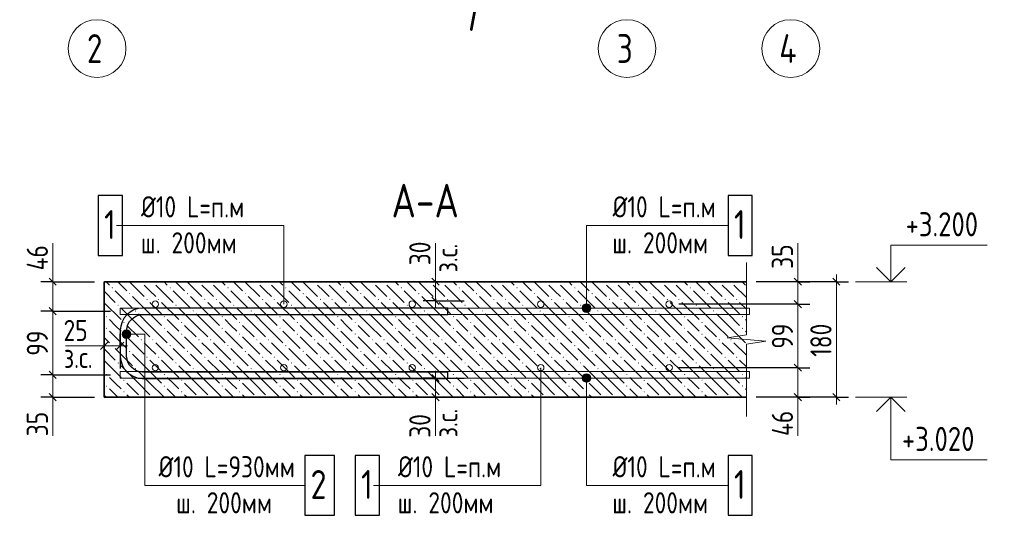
# Model space of a CAD drawing. Header units: millimetres. Extents: x 0 to 32559, y 0 to 42000.
# Tile 3 of 13: x 8321 to 18540, y 10782 to 15930. Entities that reach past the tile are written whole.
import ezdxf

# ---------------------------------------------------------------- set-up
doc = ezdxf.new("R2010")
doc.units = ezdxf.units.MM
doc.linetypes.add('______5', pattern=[1100, 800, -100, 100, -100])
for name, color, linetype, lineweight in [('Standard', 7, 'Continuous', 25), ('Обрамление П-обр. равн.', 7, 'Continuous', 25), ('Оси', 40, '______5', 18), ('Позиционная метка линия выноска', 7, 'Continuous', 13), ('Позиционная метка номер позиции', 7, 'Continuous', 13), ('Примечания', 7, 'Continuous', 25), ('Размерная выноска', 7, 'Continuous', 13), ('Сечения символ', 7, 'Continuous', 25), ('Фоновоя арматура Х1', 7, 'Continuous', 25)]:
    doc.layers.add(name, color=color, linetype=linetype, lineweight=lineweight)
doc.layers.add('ЖБ Перекрытие верхний уровень', color=7, linetype='Continuous', lineweight=25, true_color=0xe0e0ff)
doc.styles.add('GOST 2.304-81', font='txt')
doc.styles.add('ISOCPEUR', font='txt')

msp = doc.modelspace()

# ---------------------------------------------------------------- hatches: boundary and pattern name
at = {"layer": 'ЖБ Перекрытие верхний уровень', "linetype": 'Continuous', "lineweight": 18, "transparency": 33554687}
for points in [[(9576, 13204), (9581, 13208), (9585, 13208), (9589, 13204), (9583, 13198)], [(9696, 13204), (9701, 13208), (9705, 13208), (9709, 13204), (9703, 13198)], [(10176, 13204), (10181, 13208), (10185, 13208), (10189, 13204), (10183, 13198)], [(10296, 13204), (10301, 13208), (10305, 13208), (10309, 13204), (10303, 13198)], [(10776, 13204), (10781, 13208), (10785, 13208), (10789, 13204), (10783, 13198)], [(10896, 13204), (10901, 13208), (10905, 13208), (10909, 13204), (10903, 13198)], [(11376, 13204), (11381, 13208), (11385, 13208), (11389, 13204), (11383, 13198)], [(11496, 13204), (11501, 13208), (11505, 13208), (11509, 13204), (11503, 13198)], [(11976, 13204), (11981, 13208), (11985, 13208), (11989, 13204), (11983, 13198)], [(12096, 13204), (12101, 13208), (12105, 13208), (12109, 13204), (12103, 13198)], [(12576, 13204), (12581, 13208), (12585, 13208), (12589, 13204), (12583, 13198)], [(12696, 13204), (12701, 13208), (12705, 13208), (12709, 13204), (12703, 13198)], [(13176, 13204), (13181, 13208), (13185, 13208), (13189, 13204), (13183, 13198)], [(13296, 13204), (13301, 13208), (13305, 13208), (13309, 13204), (13303, 13198)], [(13776, 13204), (13781, 13208), (13785, 13208), (13789, 13204), (13783, 13198)], [(13896, 13204), (13901, 13208), (13905, 13208), (13909, 13204), (13903, 13198)], [(14376, 13204), (14381, 13208), (14385, 13208), (14389, 13204), (14383, 13198)], [(14496, 13204), (14501, 13208), (14505, 13208), (14509, 13204), (14503, 13198)], [(14976, 13204), (14981, 13208), (14985, 13208), (14989, 13204), (14983, 13198)], [(15096, 13204), (15101, 13208), (15105, 13208), (15109, 13204), (15103, 13198)], [(15576, 13204), (15581, 13208), (15585, 13208), (15589, 13204), (15583, 13198)], [(15696, 13204), (15701, 13208), (15705, 13208), (15709, 13204), (15703, 13198)], [(9276, 13144), (9283, 13151), (9289, 13144), (9283, 13138)], [(9456, 13084), (9463, 13091), (9469, 13084), (9463, 13078)], [(9876, 13144), (9883, 13151), (9889, 13144), (9883, 13138)], [(10056, 13084), (10063, 13091), (10069, 13084), (10063, 13078)], [(10476, 13144), (10483, 13151), (10489, 13144), (10483, 13138)], [(10656, 13084), (10663, 13091), (10669, 13084), (10663, 13078)], [(11076, 13144), (11083, 13151), (11089, 13144), (11083, 13138)], [(11256, 13084), (11263, 13091), (11269, 13084), (11263, 13078)], [(11676, 13144), (11683, 13151), (11689, 13144), (11683, 13138)], [(11856, 13084), (11863, 13091), (11869, 13084), (11863, 13078)], [(12276, 13144), (12283, 13151), (12289, 13144), (12283, 13138)], [(12456, 13084), (12463, 13091), (12469, 13084), (12463, 13078)], [(12876, 13144), (12883, 13151), (12889, 13144), (12883, 13138)], [(13056, 13084), (13063, 13091), (13069, 13084), (13063, 13078)], [(13476, 13144), (13483, 13151), (13489, 13144), (13483, 13138)], [(13656, 13084), (13663, 13091), (13669, 13084), (13663, 13078)], [(14076, 13144), (14083, 13151), (14089, 13144), (14083, 13138)], [(14256, 13084), (14263, 13091), (14269, 13084), (14263, 13078)], [(14676, 13144), (14683, 13151), (14689, 13144), (14683, 13138)], [(14856, 13084), (14863, 13091), (14869, 13084), (14863, 13078)], [(15276, 13144), (15283, 13151), (15289, 13144), (15283, 13138)], [(15456, 13084), (15463, 13091), (15469, 13084), (15463, 13078)], [(9636, 13024), (9643, 13031), (9649, 13024), (9643, 13018)], [(9756, 13024), (9763, 13031), (9769, 13024), (9763, 13018)], [(10236, 13024), (10243, 13031), (10249, 13024), (10243, 13018)], [(10356, 13024), (10363, 13031), (10369, 13024), (10363, 13018)], [(10836, 13024), (10843, 13031), (10849, 13024), (10843, 13018)], [(10956, 13024), (10963, 13031), (10969, 13024), (10963, 13018)], [(11436, 13024), (11443, 13031), (11449, 13024), (11443, 13018)], [(11556, 13024), (11563, 13031), (11569, 13024), (11563, 13018)], [(12036, 13024), (12043, 13031), (12049, 13024), (12043, 13018)], [(12156, 13024), (12163, 13031), (12169, 13024), (12163, 13018)], [(12636, 13024), (12643, 13031), (12649, 13024), (12643, 13018)], [(12756, 13024), (12763, 13031), (12769, 13024), (12763, 13018)], [(13236, 13024), (13243, 13031), (13249, 13024), (13243, 13018)], [(13356, 13024), (13363, 13031), (13369, 13024), (13363, 13018)], [(13836, 13024), (13843, 13031), (13849, 13024), (13843, 13018)], [(13956, 13024), (13963, 13031), (13969, 13024), (13963, 13018)], [(14436, 13024), (14443, 13031), (14449, 13024), (14443, 13018)], [(14556, 13024), (14563, 13031), (14569, 13024), (14563, 13018)], [(15036, 13024), (15043, 13031), (15049, 13024), (15043, 13018)], [(15156, 13024), (15163, 13031), (15169, 13024), (15163, 13018)], [(15636, 13024), (15643, 13031), (15649, 13024), (15643, 13018)], [(15756, 13024), (15763, 13031), (15769, 13024), (15763, 13018)], [(9336, 12964), (9343, 12971), (9349, 12964), (9343, 12958)], [(9516, 12904), (9523, 12911), (9529, 12904), (9523, 12898)], [(9936, 12964), (9943, 12971), (9949, 12964), (9943, 12958)], [(10116, 12904), (10123, 12911), (10129, 12904), (10123, 12898)], [(10536, 12964), (10543, 12971), (10549, 12964), (10543, 12958)], [(10716, 12904), (10723, 12911), (10729, 12904), (10723, 12898)], [(11136, 12964), (11143, 12971), (11149, 12964), (11143, 12958)], [(11316, 12904), (11323, 12911), (11329, 12904), (11323, 12898)], [(11736, 12964), (11743, 12971), (11749, 12964), (11743, 12958)], [(11916, 12904), (11923, 12911), (11929, 12904), (11923, 12898)], [(12336, 12964), (12343, 12971), (12349, 12964), (12343, 12958)], [(12516, 12904), (12523, 12911), (12529, 12904), (12523, 12898)], [(12936, 12964), (12943, 12971), (12949, 12964), (12943, 12958)], [(13116, 12904), (13123, 12911), (13129, 12904), (13123, 12898)], [(13536, 12964), (13543, 12971), (13549, 12964), (13543, 12958)], [(13716, 12904), (13723, 12911), (13729, 12904), (13723, 12898)], [(14136, 12964), (14143, 12971), (14149, 12964), (14143, 12958)], [(14316, 12904), (14323, 12911), (14329, 12904), (14323, 12898)], [(14736, 12964), (14743, 12971), (14749, 12964), (14743, 12958)], [(14916, 12904), (14923, 12911), (14929, 12904), (14923, 12898)], [(15336, 12964), (15343, 12971), (15349, 12964), (15343, 12958)], [(15516, 12904), (15523, 12911), (15529, 12904), (15523, 12898)], [(9216, 12844), (9223, 12851), (9229, 12844), (9223, 12838)], [(9396, 12784), (9403, 12791), (9409, 12784), (9403, 12778)], [(9816, 12844), (9823, 12851), (9829, 12844), (9823, 12838)], [(9996, 12784), (10003, 12791), (10009, 12784), (10003, 12778)], [(10416, 12844), (10423, 12851), (10429, 12844), (10423, 12838)], [(10596, 12784), (10603, 12791), (10609, 12784), (10603, 12778)], [(11016, 12844), (11023, 12851), (11029, 12844), (11023, 12838)], [(11196, 12784), (11203, 12791), (11209, 12784), (11203, 12778)], [(11616, 12844), (11623, 12851), (11629, 12844), (11623, 12838)], [(11796, 12784), (11803, 12791), (11809, 12784), (11803, 12778)], [(12216, 12844), (12223, 12851), (12229, 12844), (12223, 12838)], [(12396, 12784), (12403, 12791), (12409, 12784), (12403, 12778)], [(12816, 12844), (12823, 12851), (12829, 12844), (12823, 12838)], [(12996, 12784), (13003, 12791), (13009, 12784), (13003, 12778)], [(13416, 12844), (13423, 12851), (13429, 12844), (13423, 12838)], [(13596, 12784), (13603, 12791), (13609, 12784), (13603, 12778)], [(14016, 12844), (14023, 12851), (14029, 12844), (14023, 12838)], [(14196, 12784), (14203, 12791), (14209, 12784), (14203, 12778)], [(14616, 12844), (14623, 12851), (14629, 12844), (14623, 12838)], [(14796, 12784), (14803, 12791), (14809, 12784), (14803, 12778)], [(15216, 12844), (15223, 12851), (15229, 12844), (15223, 12838)], [(15396, 12784), (15403, 12791), (15409, 12784), (15403, 12778)], [(15816, 12844), (15823, 12851), (15829, 12844), (15823, 12838)], [(9216, 12724), (9223, 12731), (9229, 12724), (9223, 12718)], [(9816, 12724), (9823, 12731), (9829, 12724), (9823, 12718)], [(10416, 12724), (10423, 12731), (10429, 12724), (10423, 12718)], [(11016, 12724), (11023, 12731), (11029, 12724), (11023, 12718)], [(11616, 12724), (11623, 12731), (11629, 12724), (11623, 12718)], [(12216, 12724), (12223, 12731), (12229, 12724), (12223, 12718)], [(12816, 12724), (12823, 12731), (12829, 12724), (12823, 12718)], [(13416, 12724), (13423, 12731), (13429, 12724), (13423, 12718)], [(14016, 12724), (14023, 12731), (14029, 12724), (14023, 12718)], [(14616, 12724), (14623, 12731), (14629, 12724), (14623, 12718)], [(15216, 12724), (15223, 12731), (15229, 12724), (15223, 12718)], [(15816, 12724), (15823, 12731), (15829, 12724), (15823, 12718)], [(9396, 12664), (9403, 12671), (9409, 12664), (9403, 12658)], [(9576, 12604), (9583, 12611), (9589, 12604), (9583, 12598)], [(9696, 12604), (9703, 12611), (9709, 12604), (9703, 12598)], [(9996, 12664), (10003, 12671), (10009, 12664), (10003, 12658)], [(10176, 12604), (10183, 12611), (10189, 12604), (10183, 12598)], [(10296, 12604), (10303, 12611), (10309, 12604), (10303, 12598)], [(10596, 12664), (10603, 12671), (10609, 12664), (10603, 12658)], [(10776, 12604), (10783, 12611), (10789, 12604), (10783, 12598)], [(10896, 12604), (10903, 12611), (10909, 12604), (10903, 12598)], [(11196, 12664), (11203, 12671), (11209, 12664), (11203, 12658)], [(11376, 12604), (11383, 12611), (11389, 12604), (11383, 12598)], [(11496, 12604), (11503, 12611), (11509, 12604), (11503, 12598)], [(11796, 12664), (11803, 12671), (11809, 12664), (11803, 12658)], [(11976, 12604), (11983, 12611), (11989, 12604), (11983, 12598)], [(12096, 12604), (12103, 12611), (12109, 12604), (12103, 12598)], [(12396, 12664), (12403, 12671), (12409, 12664), (12403, 12658)], [(12576, 12604), (12583, 12611), (12589, 12604), (12583, 12598)], [(12696, 12604), (12703, 12611), (12709, 12604), (12703, 12598)], [(12996, 12664), (13003, 12671), (13009, 12664), (13003, 12658)], [(13176, 12604), (13183, 12611), (13189, 12604), (13183, 12598)], [(13296, 12604), (13303, 12611), (13309, 12604), (13303, 12598)], [(13596, 12664), (13603, 12671), (13609, 12664), (13603, 12658)], [(13776, 12604), (13783, 12611), (13789, 12604), (13783, 12598)], [(13896, 12604), (13903, 12611), (13909, 12604), (13903, 12598)], [(14196, 12664), (14203, 12671), (14209, 12664), (14203, 12658)], [(14376, 12604), (14383, 12611), (14389, 12604), (14383, 12598)], [(14496, 12604), (14503, 12611), (14509, 12604), (14503, 12598)], [(14796, 12664), (14803, 12671), (14809, 12664), (14803, 12658)], [(14976, 12604), (14983, 12611), (14989, 12604), (14983, 12598)], [(15096, 12604), (15103, 12611), (15109, 12604), (15103, 12598)], [(15396, 12664), (15403, 12671), (15409, 12664), (15403, 12658)], [(15576, 12604), (15583, 12611), (15589, 12604), (15583, 12598)], [(15696, 12604), (15703, 12611), (15709, 12604), (15703, 12598)], [(9276, 12544), (9283, 12551), (9289, 12544), (9283, 12538)], [(9456, 12484), (9463, 12491), (9469, 12484), (9463, 12478)], [(9876, 12544), (9883, 12551), (9889, 12544), (9883, 12538)], [(10056, 12484), (10063, 12491), (10069, 12484), (10063, 12478)], [(10476, 12544), (10483, 12551), (10489, 12544), (10483, 12538)], [(10656, 12484), (10663, 12491), (10669, 12484), (10663, 12478)], [(11076, 12544), (11083, 12551), (11089, 12544), (11083, 12538)], [(11256, 12484), (11263, 12491), (11269, 12484), (11263, 12478)], [(11676, 12544), (11683, 12551), (11689, 12544), (11683, 12538)], [(11856, 12484), (11863, 12491), (11869, 12484), (11863, 12478)], [(12276, 12544), (12283, 12551), (12289, 12544), (12283, 12538)], [(12456, 12484), (12463, 12491), (12469, 12484), (12463, 12478)], [(12876, 12544), (12883, 12551), (12889, 12544), (12883, 12538)], [(13056, 12484), (13063, 12491), (13069, 12484), (13063, 12478)], [(13476, 12544), (13483, 12551), (13489, 12544), (13483, 12538)], [(13656, 12484), (13663, 12491), (13669, 12484), (13663, 12478)], [(14076, 12544), (14083, 12551), (14089, 12544), (14083, 12538)], [(14256, 12484), (14263, 12491), (14269, 12484), (14263, 12478)], [(14676, 12544), (14683, 12551), (14689, 12544), (14683, 12538)], [(14856, 12484), (14863, 12491), (14869, 12484), (14863, 12478)], [(15276, 12544), (15283, 12551), (15289, 12544), (15283, 12538)], [(15456, 12484), (15463, 12491), (15469, 12484), (15463, 12478)], [(9336, 12364), (9343, 12371), (9349, 12364), (9343, 12358)], [(9636, 12424), (9643, 12431), (9649, 12424), (9643, 12418)], [(9756, 12424), (9763, 12431), (9769, 12424), (9763, 12418)], [(9936, 12364), (9943, 12371), (9949, 12364), (9943, 12358)], [(10236, 12424), (10243, 12431), (10249, 12424), (10243, 12418)], [(10356, 12424), (10363, 12431), (10369, 12424), (10363, 12418)], [(10536, 12364), (10543, 12371), (10549, 12364), (10543, 12358)], [(10836, 12424), (10843, 12431), (10849, 12424), (10843, 12418)], [(10956, 12424), (10963, 12431), (10969, 12424), (10963, 12418)], [(11136, 12364), (11143, 12371), (11149, 12364), (11143, 12358)], [(11436, 12424), (11443, 12431), (11449, 12424), (11443, 12418)], [(11556, 12424), (11563, 12431), (11569, 12424), (11563, 12418)], [(11736, 12364), (11743, 12371), (11749, 12364), (11743, 12358)], [(12036, 12424), (12043, 12431), (12049, 12424), (12043, 12418)], [(12156, 12424), (12163, 12431), (12169, 12424), (12163, 12418)], [(12336, 12364), (12343, 12371), (12349, 12364), (12343, 12358)], [(12636, 12424), (12643, 12431), (12649, 12424), (12643, 12418)], [(12756, 12424), (12763, 12431), (12769, 12424), (12763, 12418)], [(12936, 12364), (12943, 12371), (12949, 12364), (12943, 12358)], [(13236, 12424), (13243, 12431), (13249, 12424), (13243, 12418)], [(13356, 12424), (13363, 12431), (13369, 12424), (13363, 12418)], [(13536, 12364), (13543, 12371), (13549, 12364), (13543, 12358)], [(13836, 12424), (13843, 12431), (13849, 12424), (13843, 12418)], [(13956, 12424), (13963, 12431), (13969, 12424), (13963, 12418)], [(14136, 12364), (14143, 12371), (14149, 12364), (14143, 12358)], [(14436, 12424), (14443, 12431), (14449, 12424), (14443, 12418)], [(14556, 12424), (14563, 12431), (14569, 12424), (14563, 12418)], [(14736, 12364), (14743, 12371), (14749, 12364), (14743, 12358)], [(15036, 12424), (15043, 12431), (15049, 12424), (15043, 12418)], [(15156, 12424), (15163, 12431), (15169, 12424), (15163, 12418)], [(15336, 12364), (15343, 12371), (15349, 12364), (15343, 12358)], [(15636, 12424), (15643, 12431), (15649, 12424), (15643, 12418)], [(15756, 12424), (15763, 12431), (15769, 12424), (15763, 12418)], [(9516, 12304), (9523, 12311), (9529, 12304), (9523, 12298)], [(10116, 12304), (10123, 12311), (10129, 12304), (10123, 12298)], [(10716, 12304), (10723, 12311), (10729, 12304), (10723, 12298)], [(11316, 12304), (11323, 12311), (11329, 12304), (11323, 12298)], [(11916, 12304), (11923, 12311), (11929, 12304), (11923, 12298)], [(12516, 12304), (12523, 12311), (12529, 12304), (12523, 12298)], [(13116, 12304), (13123, 12311), (13129, 12304), (13123, 12298)], [(13716, 12304), (13723, 12311), (13729, 12304), (13723, 12298)], [(14316, 12304), (14323, 12311), (14329, 12304), (14323, 12298)], [(14916, 12304), (14923, 12311), (14929, 12304), (14923, 12298)], [(15516, 12304), (15523, 12311), (15529, 12304), (15523, 12298)], [(9216, 12244), (9223, 12251), (9229, 12244), (9223, 12238)], [(9396, 12184), (9403, 12191), (9409, 12184), (9403, 12178)], [(9816, 12244), (9823, 12251), (9829, 12244), (9823, 12238)], [(9996, 12184), (10003, 12191), (10009, 12184), (10003, 12178)], [(10416, 12244), (10423, 12251), (10429, 12244), (10423, 12238)], [(10596, 12184), (10603, 12191), (10609, 12184), (10603, 12178)], [(11016, 12244), (11023, 12251), (11029, 12244), (11023, 12238)], [(11196, 12184), (11203, 12191), (11209, 12184), (11203, 12178)], [(11616, 12244), (11623, 12251), (11629, 12244), (11623, 12238)], [(11796, 12184), (11803, 12191), (11809, 12184), (11803, 12178)], [(12216, 12244), (12223, 12251), (12229, 12244), (12223, 12238)], [(12396, 12184), (12403, 12191), (12409, 12184), (12403, 12178)], [(12816, 12244), (12823, 12251), (12829, 12244), (12823, 12238)], [(12996, 12184), (13003, 12191), (13009, 12184), (13003, 12178)], [(13416, 12244), (13423, 12251), (13429, 12244), (13423, 12238)], [(13596, 12184), (13603, 12191), (13609, 12184), (13603, 12178)], [(14016, 12244), (14023, 12251), (14029, 12244), (14023, 12238)], [(14196, 12184), (14203, 12191), (14209, 12184), (14203, 12178)], [(14616, 12244), (14623, 12251), (14629, 12244), (14623, 12238)], [(14796, 12184), (14803, 12191), (14809, 12184), (14803, 12178)], [(15216, 12244), (15223, 12251), (15229, 12244), (15223, 12238)], [(15396, 12184), (15403, 12191), (15409, 12184), (15403, 12178)], [(15816, 12244), (15823, 12251), (15829, 12244), (15823, 12238)], [(9216, 12124), (9223, 12131), (9229, 12124), (9223, 12118)], [(9396, 12064), (9403, 12071), (9409, 12064), (9403, 12058)], [(9816, 12124), (9823, 12131), (9829, 12124), (9823, 12118)], [(9996, 12064), (10003, 12071), (10009, 12064), (10003, 12058)], [(10416, 12124), (10423, 12131), (10429, 12124), (10423, 12118)], [(10596, 12064), (10603, 12071), (10609, 12064), (10603, 12058)], [(11016, 12124), (11023, 12131), (11029, 12124), (11023, 12118)], [(11196, 12064), (11203, 12071), (11209, 12064), (11203, 12058)], [(11616, 12124), (11623, 12131), (11629, 12124), (11623, 12118)], [(11796, 12064), (11803, 12071), (11809, 12064), (11803, 12058)], [(12216, 12124), (12223, 12131), (12229, 12124), (12223, 12118)], [(12396, 12064), (12403, 12071), (12409, 12064), (12403, 12058)], [(12816, 12124), (12823, 12131), (12829, 12124), (12823, 12118)], [(12996, 12064), (13003, 12071), (13009, 12064), (13003, 12058)], [(13416, 12124), (13423, 12131), (13429, 12124), (13423, 12118)], [(13596, 12064), (13603, 12071), (13609, 12064), (13603, 12058)], [(14016, 12124), (14023, 12131), (14029, 12124), (14023, 12118)], [(14196, 12064), (14203, 12071), (14209, 12064), (14203, 12058)], [(14616, 12124), (14623, 12131), (14629, 12124), (14623, 12118)], [(14796, 12064), (14803, 12071), (14809, 12064), (14803, 12058)], [(15216, 12124), (15223, 12131), (15229, 12124), (15223, 12118)], [(15396, 12064), (15403, 12071), (15409, 12064), (15403, 12058)], [(15816, 12124), (15823, 12131), (15829, 12124), (15823, 12118)], [(9581, 12008), (9583, 12011), (9585, 12008)], [(9701, 12008), (9703, 12011), (9705, 12008)], [(10181, 12008), (10183, 12011), (10185, 12008)], [(10301, 12008), (10303, 12011), (10305, 12008)], [(10781, 12008), (10783, 12011), (10785, 12008)], [(10901, 12008), (10903, 12011), (10905, 12008)], [(11381, 12008), (11383, 12011), (11385, 12008)], [(11501, 12008), (11503, 12011), (11505, 12008)], [(11981, 12008), (11983, 12011), (11985, 12008)], [(12101, 12008), (12103, 12011), (12105, 12008)], [(12581, 12008), (12583, 12011), (12585, 12008)], [(12701, 12008), (12703, 12011), (12705, 12008)], [(13181, 12008), (13183, 12011), (13185, 12008)], [(13301, 12008), (13303, 12011), (13305, 12008)], [(13781, 12008), (13783, 12011), (13785, 12008)], [(13901, 12008), (13903, 12011), (13905, 12008)], [(14381, 12008), (14383, 12011), (14385, 12008)], [(14501, 12008), (14503, 12011), (14505, 12008)], [(14981, 12008), (14983, 12011), (14985, 12008)], [(15101, 12008), (15103, 12011), (15105, 12008)], [(15581, 12008), (15583, 12011), (15585, 12008)], [(15701, 12008), (15703, 12011), (15705, 12008)]]:
    msp.add_hatch(color=7, dxfattribs=at).paths.add_polyline_path(points, flags=16)
at = {"layer": 'Позиционная метка линия выноска', "linetype": 'Continuous', "lineweight": 13, "transparency": 33554687}
for points in [[(14183, 12974), (14228, 12974), (14205, 12980)], [(14244, 12958), (14166, 12958), (14160, 12935)], [(14244, 12958), (14160, 12935), (14250, 12935)], [(14250, 12935), (14160, 12935), (14166, 12912)], [(14228, 12974), (14183, 12974), (14166, 12958)], [(14228, 12974), (14166, 12958), (14244, 12958)], [(14250, 12935), (14166, 12912), (14244, 12912)], [(14244, 12912), (14166, 12912), (14183, 12896)], [(14244, 12912), (14183, 12896), (14228, 12896)], [(14228, 12896), (14183, 12896), (14205, 12890)], [(9392, 12641), (9392, 12686), (9385, 12663)], [(9408, 12625), (9408, 12702), (9392, 12686)], [(9408, 12625), (9392, 12686), (9392, 12641)], [(9430, 12618), (9430, 12708), (9408, 12702)], [(9430, 12618), (9408, 12702), (9408, 12625)], [(9453, 12625), (9453, 12702), (9430, 12708)], [(9453, 12625), (9430, 12708), (9430, 12618)], [(9469, 12641), (9469, 12686), (9453, 12702)], [(9469, 12641), (9453, 12702), (9453, 12625)], [(9469, 12686), (9469, 12641), (9475, 12663)], [(14160, 12208), (14250, 12208), (14244, 12231)], [(14160, 12208), (14244, 12231), (14166, 12231)], [(14166, 12186), (14250, 12208), (14160, 12208)], [(14166, 12231), (14244, 12231), (14228, 12247)], [(14166, 12231), (14228, 12247), (14183, 12247)], [(14166, 12186), (14244, 12186), (14250, 12208)], [(14183, 12170), (14244, 12186), (14166, 12186)], [(14183, 12247), (14228, 12247), (14205, 12253)], [(14183, 12170), (14228, 12170), (14244, 12186)], [(14228, 12170), (14183, 12170), (14205, 12163)]]:
    msp.add_hatch(color=7, dxfattribs=at).paths.add_polyline_path(points)

# ---------------------------------------------------------------- linework, layer by layer
at = {"layer": 'Standard', "color": 251, "linetype": 'Continuous', "lineweight": -3, "true_color": 0x656565, "transparency": 33554687}
for p, q in [((8664, 13208), (8539, 13208)), ((8664, 13208), (8789, 13208)), ((8664, 13208), (9097, 13208)), ((12635, 13208), (12510, 13208)), ((12635, 13208), (12760, 13208)), ((12635, 13208), (12935, 13208)), ((16797, 13208), (15964, 13208)), ((16397, 13208), (16272, 13208)), ((16397, 13208), (16522, 13208)), ((16797, 13208), (16672, 13208)), ((16797, 13208), (16922, 13208)), ((12635, 13008), (12510, 13008)), ((12635, 13008), (12760, 13008)), ((12635, 13008), (12933, 13008)), ((8664, 12902), (8539, 12902)), ((8664, 12902), (8789, 12902)), ((8664, 12902), (9264, 12902)), ((16397, 12975), (16272, 12975)), ((16397, 12975), (16522, 12975)), ((9197, 12542), (9197, 12667)), ((9364, 12542), (9364, 12667)), ((9197, 12542), (9197, 12417)), ((9197, 12542), (9197, 12242)), ((9364, 12542), (9364, 12417)), ((9364, 12542), (9364, 12308)), ((16397, 12315), (16272, 12315)), ((16397, 12315), (16522, 12315)), ((8664, 12242), (8539, 12242)), ((8664, 12242), (8789, 12242)), ((8664, 12242), (9264, 12242)), ((12635, 12208), (12510, 12208)), ((12635, 12208), (12760, 12208)), ((12635, 12208), (12933, 12208)), ((8664, 12008), (8539, 12008)), ((8664, 12008), (8789, 12008)), ((8664, 12008), (9097, 12008)), ((12635, 12008), (12510, 12008)), ((12635, 12008), (12760, 12008)), ((16797, 12008), (15964, 12008)), ((16397, 12008), (16272, 12008)), ((16397, 12008), (16522, 12008)), ((16797, 12008), (16672, 12008)), ((16797, 12008), (16922, 12008))]:
    msp.add_line(p, q, dxfattribs=at)
at = {"layer": 'Standard', "color": 7, "linetype": 'Continuous', "lineweight": 25, "transparency": 33554687}
for p, q in [((8626, 13246), (8701, 13171)), ((12673, 13171), (12598, 13246)), ((16359, 13246), (16434, 13171)), ((16834, 13171), (16759, 13246)), ((12673, 12971), (12598, 13046)), ((16359, 13012), (16434, 12938)), ((8626, 12939), (8701, 12864)), ((9234, 12579), (9159, 12504)), ((9401, 12579), (9326, 12504)), ((8626, 12279), (8701, 12204)), ((16359, 12353), (16434, 12278)), ((12598, 12246), (12673, 12171)), ((8626, 12046), (8701, 11971)), ((12598, 12046), (12673, 11971)), ((16359, 12046), (16434, 11971)), ((16834, 11971), (16759, 12046))]:
    msp.add_line(p, q, dxfattribs=at)
at = {"layer": 'Standard', "color": 7, "linetype": 'Continuous', "lineweight": 13, "transparency": 33554687}
for p, q in [((8664, 13208), (8664, 13283)), ((8664, 13208), (8664, 12902)), ((12635, 13208), (12635, 13283)), ((12635, 13008), (12635, 13208)), ((16397, 13208), (16397, 13283)), ((16397, 13208), (16397, 12975)), ((16797, 13208), (16797, 13283)), ((16997, 13208), (17530, 13208)), ((12635, 13008), (12635, 12933)), ((8664, 12902), (8664, 12242)), ((16397, 12975), (16397, 12315)), ((9197, 12542), (9122, 12542)), ((9364, 12542), (9197, 12542)), ((9364, 12542), (9439, 12542)), ((12635, 12208), (12635, 12283)), ((16397, 12315), (16397, 12008)), ((8664, 12242), (8664, 12008)), ((12635, 12208), (12635, 12008)), ((8664, 12008), (8664, 11933)), ((12635, 12008), (12635, 11933)), ((16397, 12008), (16397, 11933)), ((16797, 12008), (16797, 11933)), ((16997, 12008), (17530, 12008))]:
    msp.add_line(p, q, dxfattribs=at)
for points in [[(17364, 13208), (17364, 13588), (18364, 13588)], [(16797, 12008), (16797, 12408), (16797, 12408), (16797, 13208)], [(17364, 12008), (17364, 11358), (18364, 11358)]]:
    msp.add_lwpolyline(points, dxfattribs=at)
at = {"layer": 'Standard', "color": 7, "linetype": 'Continuous', "lineweight": 35, "transparency": 33554687}
for points in [[(17215, 13357), (17364, 13208), (17512, 13357)], [(17215, 11860), (17364, 12008), (17512, 11860)]]:
    msp.add_lwpolyline(points, dxfattribs=at)
at = {"layer": 'Standard', "color": 251, "linetype": 'Continuous', "lineweight": -3, "true_color": 0x656565, "transparency": 33554687}
for points in [[(16397, 13208), (16380, 13208), (16380, 13208), (16380, 13208), (16380, 13208), (15964, 13208)], [(16397, 12975), (16380, 12975), (16380, 12975), (16380, 12975), (16380, 12975), (15162, 12975)], [(16397, 12315), (16380, 12315), (16380, 12315), (15162, 12315)], [(12635, 12008), (12873, 12008), (12873, 12008), (12935, 12008)], [(16397, 12008), (16380, 12008), (16380, 12008), (15964, 12008)]]:
    msp.add_lwpolyline(points, dxfattribs=at)
at = {"layer": 'ЖБ Перекрытие верхний уровень', "color": 7, "linetype": 'Continuous', "lineweight": 35, "transparency": 33554687}
for p, q in [((9197, 13208), (9197, 12008)), ((15864, 13208), (9197, 13208)), ((9197, 12008), (15864, 12008))]:
    msp.add_line(p, q, dxfattribs=at)
at = {"layer": 'ЖБ Перекрытие верхний уровень', "color": 9, "linetype": 'Continuous', "lineweight": 18, "true_color": 0xc7c7c7, "transparency": 33554687}
for p, q in [((9219, 13208), (9253, 13174)), ((9339, 13208), (9433, 13114)), ((9459, 13208), (9613, 13054)), ((9819, 13208), (9853, 13174)), ((9939, 13208), (10033, 13114)), ((10059, 13208), (10213, 13054)), ((10419, 13208), (10453, 13174)), ((10539, 13208), (10633, 13114)), ((10659, 13208), (10813, 13054)), ((11019, 13208), (11053, 13174)), ((11139, 13208), (11233, 13114)), ((11259, 13208), (11413, 13054)), ((11619, 13208), (11653, 13174)), ((11739, 13208), (11833, 13114)), ((11859, 13208), (12013, 13054)), ((12219, 13208), (12253, 13174)), ((12339, 13208), (12433, 13114)), ((12459, 13208), (12613, 13054)), ((12819, 13208), (12853, 13174)), ((12939, 13208), (13033, 13114)), ((13059, 13208), (13213, 13054)), ((13419, 13208), (13453, 13174)), ((13539, 13208), (13633, 13114)), ((13659, 13208), (13813, 13054)), ((14019, 13208), (14053, 13174)), ((14139, 13208), (14233, 13114)), ((14259, 13208), (14413, 13054)), ((14619, 13208), (14653, 13174)), ((14739, 13208), (14833, 13114)), ((14859, 13208), (15013, 13054)), ((15219, 13208), (15253, 13174)), ((15339, 13208), (15433, 13114)), ((15459, 13208), (15613, 13054)), ((15819, 13208), (15853, 13174)), ((9197, 13110), (9313, 12994)), ((9313, 13114), (9493, 12934)), ((9673, 13114), (9613, 13174)), ((9733, 13054), (9673, 13114)), ((9733, 13174), (9913, 12994)), ((9913, 13114), (10093, 12934)), ((10273, 13114), (10213, 13174)), ((10333, 13054), (10273, 13114)), ((10333, 13174), (10513, 12994)), ((10513, 13114), (10693, 12934)), ((10873, 13114), (10813, 13174)), ((10933, 13054), (10873, 13114)), ((10933, 13174), (11113, 12994)), ((11113, 13114), (11293, 12934)), ((11473, 13114), (11413, 13174)), ((11533, 13054), (11473, 13114)), ((11533, 13174), (11713, 12994)), ((11713, 13114), (11893, 12934)), ((12073, 13114), (12013, 13174)), ((12133, 13054), (12073, 13114)), ((12133, 13174), (12313, 12994)), ((12313, 13114), (12493, 12934)), ((12673, 13114), (12613, 13174)), ((12733, 13054), (12673, 13114)), ((12733, 13174), (12913, 12994)), ((12913, 13114), (13093, 12934)), ((13273, 13114), (13213, 13174)), ((13333, 13054), (13273, 13114)), ((13333, 13174), (13513, 12994)), ((13513, 13114), (13693, 12934)), ((13873, 13114), (13813, 13174)), ((13933, 13054), (13873, 13114)), ((13933, 13174), (14113, 12994)), ((14113, 13114), (14293, 12934)), ((14473, 13114), (14413, 13174)), ((14533, 13054), (14473, 13114)), ((14533, 13174), (14713, 12994)), ((14713, 13114), (14893, 12934)), ((15073, 13114), (15013, 13174)), ((15133, 13054), (15073, 13114)), ((15133, 13174), (15313, 12994)), ((15313, 13114), (15493, 12934)), ((15673, 13114), (15613, 13174)), ((15733, 13054), (15673, 13114)), ((15733, 13174), (15864, 13044)), ((9197, 12990), (9373, 12814)), ((9673, 12874), (9493, 13054)), ((9673, 12994), (9793, 12874)), ((9793, 12994), (9973, 12814)), ((10273, 12874), (10093, 13054)), ((10273, 12994), (10393, 12874)), ((10393, 12994), (10573, 12814)), ((10873, 12874), (10693, 13054)), ((10873, 12994), (10993, 12874)), ((10993, 12994), (11173, 12814)), ((11473, 12874), (11293, 13054)), ((11473, 12994), (11593, 12874)), ((11593, 12994), (11773, 12814)), ((12073, 12874), (11893, 13054)), ((12073, 12994), (12193, 12874)), ((12193, 12994), (12373, 12814)), ((12673, 12874), (12493, 13054)), ((12673, 12994), (12793, 12874)), ((12793, 12994), (12973, 12814)), ((13273, 12874), (13093, 13054)), ((13273, 12994), (13393, 12874)), ((13393, 12994), (13573, 12814)), ((13873, 12874), (13693, 13054)), ((13873, 12994), (13993, 12874)), ((13993, 12994), (14173, 12814)), ((14473, 12874), (14293, 13054)), ((14473, 12994), (14593, 12874)), ((14593, 12994), (14773, 12814)), ((15073, 12874), (14893, 13054)), ((15073, 12994), (15193, 12874)), ((15193, 12994), (15373, 12814)), ((15673, 12874), (15493, 13054)), ((15673, 12994), (15793, 12874)), ((15793, 12994), (15864, 12924)), ((9553, 12754), (9373, 12934)), ((10153, 12754), (9973, 12934)), ((10753, 12754), (10573, 12934)), ((11353, 12754), (11173, 12934)), ((11953, 12754), (11773, 12934)), ((12553, 12754), (12373, 12934)), ((13153, 12754), (12973, 12934)), ((13753, 12754), (13573, 12934)), ((14353, 12754), (14173, 12934)), ((14953, 12754), (14773, 12934)), ((15553, 12754), (15373, 12934)), ((9313, 12754), (9253, 12814)), ((9553, 12874), (9673, 12754)), ((9673, 12874), (9793, 12754)), ((9913, 12754), (9853, 12814)), ((10153, 12874), (10273, 12754)), ((10273, 12874), (10393, 12754)), ((10513, 12754), (10453, 12814)), ((10753, 12874), (10873, 12754)), ((10873, 12874), (10993, 12754)), ((11113, 12754), (11053, 12814)), ((11353, 12874), (11473, 12754)), ((11473, 12874), (11593, 12754)), ((11713, 12754), (11653, 12814)), ((11953, 12874), (12073, 12754)), ((12073, 12874), (12193, 12754)), ((12313, 12754), (12253, 12814)), ((12553, 12874), (12673, 12754)), ((12673, 12874), (12793, 12754)), ((12913, 12754), (12853, 12814)), ((13153, 12874), (13273, 12754)), ((13273, 12874), (13393, 12754)), ((13513, 12754), (13453, 12814)), ((13753, 12874), (13873, 12754)), ((13873, 12874), (13993, 12754)), ((14113, 12754), (14053, 12814)), ((14353, 12874), (14473, 12754)), ((14473, 12874), (14593, 12754)), ((14713, 12754), (14653, 12814)), ((14953, 12874), (15073, 12754)), ((15073, 12874), (15193, 12754)), ((15313, 12754), (15253, 12814)), ((15553, 12874), (15673, 12754)), ((15673, 12874), (15793, 12754)), ((15864, 12804), (15853, 12814)), ((9253, 12694), (9433, 12514)), ((9373, 12694), (9313, 12754)), ((9433, 12754), (9553, 12634)), ((9553, 12754), (9673, 12634)), ((9673, 12754), (9853, 12574)), ((9853, 12694), (10033, 12514)), ((9973, 12694), (9913, 12754)), ((10033, 12754), (10153, 12634)), ((10153, 12754), (10273, 12634)), ((10273, 12754), (10453, 12574)), ((10453, 12694), (10633, 12514)), ((10573, 12694), (10513, 12754)), ((10633, 12754), (10753, 12634)), ((10753, 12754), (10873, 12634)), ((10873, 12754), (11053, 12574)), ((11053, 12694), (11233, 12514)), ((11173, 12694), (11113, 12754)), ((11233, 12754), (11353, 12634)), ((11353, 12754), (11473, 12634)), ((11473, 12754), (11653, 12574)), ((11653, 12694), (11833, 12514)), ((11773, 12694), (11713, 12754)), ((11833, 12754), (11953, 12634)), ((11953, 12754), (12073, 12634)), ((12073, 12754), (12253, 12574)), ((12253, 12694), (12433, 12514)), ((12373, 12694), (12313, 12754)), ((12433, 12754), (12553, 12634)), ((12553, 12754), (12673, 12634)), ((12673, 12754), (12853, 12574)), ((12853, 12694), (13033, 12514)), ((12973, 12694), (12913, 12754)), ((13033, 12754), (13153, 12634)), ((13153, 12754), (13273, 12634)), ((13273, 12754), (13453, 12574)), ((13453, 12694), (13633, 12514)), ((13573, 12694), (13513, 12754)), ((13633, 12754), (13753, 12634)), ((13753, 12754), (13873, 12634)), ((13873, 12754), (14053, 12574)), ((14053, 12694), (14233, 12514)), ((14173, 12694), (14113, 12754)), ((14233, 12754), (14353, 12634)), ((14353, 12754), (14473, 12634)), ((14473, 12754), (14653, 12574)), ((14653, 12694), (14833, 12514)), ((14773, 12694), (14713, 12754)), ((14833, 12754), (14953, 12634)), ((14953, 12754), (15073, 12634)), ((15073, 12754), (15253, 12574)), ((15253, 12694), (15433, 12514)), ((15373, 12694), (15313, 12754)), ((15433, 12754), (15553, 12634)), ((15553, 12754), (15673, 12634)), ((15673, 12754), (15853, 12574)), ((15853, 12694), (15864, 12684)), ((9197, 12630), (9253, 12574)), ((9433, 12634), (9613, 12454)), ((9673, 12514), (9613, 12574)), ((9733, 12574), (9913, 12394)), ((10033, 12634), (10213, 12454)), ((10273, 12514), (10213, 12574)), ((10333, 12574), (10513, 12394)), ((10633, 12634), (10813, 12454)), ((10873, 12514), (10813, 12574)), ((10933, 12574), (11113, 12394)), ((11233, 12634), (11413, 12454)), ((11473, 12514), (11413, 12574)), ((11533, 12574), (11713, 12394)), ((11833, 12634), (12013, 12454)), ((12073, 12514), (12013, 12574)), ((12133, 12574), (12313, 12394)), ((12433, 12634), (12613, 12454)), ((12673, 12514), (12613, 12574)), ((12733, 12574), (12913, 12394)), ((13033, 12634), (13213, 12454)), ((13273, 12514), (13213, 12574)), ((13333, 12574), (13513, 12394)), ((13633, 12634), (13813, 12454)), ((13873, 12514), (13813, 12574)), ((13933, 12574), (14113, 12394)), ((14233, 12634), (14413, 12454)), ((14473, 12514), (14413, 12574)), ((14533, 12574), (14713, 12394)), ((14833, 12634), (15013, 12454)), ((15073, 12514), (15013, 12574)), ((15133, 12574), (15313, 12394)), ((15433, 12634), (15613, 12454)), ((15673, 12514), (15613, 12574)), ((15733, 12574), (15864, 12444)), ((9197, 12510), (9313, 12394)), ((9313, 12514), (9493, 12334)), ((9733, 12454), (9673, 12514)), ((9913, 12514), (10093, 12334)), ((10333, 12454), (10273, 12514)), ((10513, 12514), (10693, 12334)), ((10933, 12454), (10873, 12514)), ((11113, 12514), (11293, 12334)), ((11533, 12454), (11473, 12514)), ((11713, 12514), (11893, 12334)), ((12133, 12454), (12073, 12514)), ((12313, 12514), (12493, 12334)), ((12733, 12454), (12673, 12514)), ((12913, 12514), (13093, 12334)), ((13333, 12454), (13273, 12514)), ((13513, 12514), (13693, 12334)), ((13933, 12454), (13873, 12514)), ((14113, 12514), (14293, 12334)), ((14533, 12454), (14473, 12514)), ((14713, 12514), (14893, 12334)), ((15133, 12454), (15073, 12514)), ((15313, 12514), (15493, 12334)), ((15733, 12454), (15673, 12514)), ((9197, 12390), (9373, 12214)), ((9673, 12274), (9493, 12454)), ((9673, 12394), (9793, 12274)), ((9793, 12394), (9973, 12214)), ((10273, 12274), (10093, 12454)), ((10273, 12394), (10393, 12274)), ((10393, 12394), (10573, 12214)), ((10873, 12274), (10693, 12454)), ((10873, 12394), (10993, 12274)), ((10993, 12394), (11173, 12214)), ((11473, 12274), (11293, 12454)), ((11473, 12394), (11593, 12274)), ((11593, 12394), (11773, 12214)), ((12073, 12274), (11893, 12454)), ((12073, 12394), (12193, 12274)), ((12193, 12394), (12373, 12214)), ((12673, 12274), (12493, 12454)), ((12673, 12394), (12793, 12274)), ((12793, 12394), (12973, 12214)), ((13273, 12274), (13093, 12454)), ((13273, 12394), (13393, 12274)), ((13393, 12394), (13573, 12214)), ((13873, 12274), (13693, 12454)), ((13873, 12394), (13993, 12274)), ((13993, 12394), (14173, 12214)), ((14473, 12274), (14293, 12454)), ((14473, 12394), (14593, 12274)), ((14593, 12394), (14773, 12214)), ((15073, 12274), (14893, 12454)), ((15073, 12394), (15193, 12274)), ((15193, 12394), (15373, 12214)), ((15673, 12274), (15493, 12454)), ((15673, 12394), (15793, 12274)), ((15793, 12394), (15864, 12324)), ((9553, 12154), (9373, 12334)), ((9553, 12274), (9673, 12154)), ((9673, 12274), (9793, 12154)), ((10153, 12154), (9973, 12334)), ((10153, 12274), (10273, 12154)), ((10273, 12274), (10393, 12154)), ((10753, 12154), (10573, 12334)), ((10753, 12274), (10873, 12154)), ((10873, 12274), (10993, 12154)), ((11353, 12154), (11173, 12334)), ((11353, 12274), (11473, 12154)), ((11473, 12274), (11593, 12154)), ((11953, 12154), (11773, 12334)), ((11953, 12274), (12073, 12154)), ((12073, 12274), (12193, 12154)), ((12553, 12154), (12373, 12334)), ((12553, 12274), (12673, 12154)), ((12673, 12274), (12793, 12154)), ((13153, 12154), (12973, 12334)), ((13153, 12274), (13273, 12154)), ((13273, 12274), (13393, 12154)), ((13753, 12154), (13573, 12334)), ((13753, 12274), (13873, 12154)), ((13873, 12274), (13993, 12154)), ((14353, 12154), (14173, 12334)), ((14353, 12274), (14473, 12154)), ((14473, 12274), (14593, 12154)), ((14953, 12154), (14773, 12334)), ((14953, 12274), (15073, 12154)), ((15073, 12274), (15193, 12154)), ((15553, 12154), (15373, 12334)), ((15553, 12274), (15673, 12154)), ((15673, 12274), (15793, 12154)), ((9313, 12154), (9253, 12214)), ((9913, 12154), (9853, 12214)), ((10513, 12154), (10453, 12214)), ((11113, 12154), (11053, 12214)), ((11713, 12154), (11653, 12214)), ((12313, 12154), (12253, 12214)), ((12913, 12154), (12853, 12214)), ((13513, 12154), (13453, 12214)), ((14113, 12154), (14053, 12214)), ((14713, 12154), (14653, 12214)), ((15313, 12154), (15253, 12214)), ((15864, 12204), (15853, 12214)), ((9253, 12094), (9339, 12008)), ((9373, 12094), (9313, 12154)), ((9433, 12154), (9553, 12034)), ((9553, 12154), (9673, 12034)), ((9673, 12154), (9819, 12008)), ((9853, 12094), (9939, 12008)), ((9973, 12094), (9913, 12154)), ((10033, 12154), (10153, 12034)), ((10153, 12154), (10273, 12034)), ((10273, 12154), (10419, 12008)), ((10453, 12094), (10539, 12008)), ((10573, 12094), (10513, 12154)), ((10633, 12154), (10753, 12034)), ((10753, 12154), (10873, 12034)), ((10873, 12154), (11019, 12008)), ((11053, 12094), (11139, 12008)), ((11173, 12094), (11113, 12154)), ((11233, 12154), (11353, 12034)), ((11353, 12154), (11473, 12034)), ((11473, 12154), (11619, 12008)), ((11653, 12094), (11739, 12008)), ((11773, 12094), (11713, 12154)), ((11833, 12154), (11953, 12034)), ((11953, 12154), (12073, 12034)), ((12073, 12154), (12219, 12008)), ((12253, 12094), (12339, 12008)), ((12373, 12094), (12313, 12154)), ((12433, 12154), (12553, 12034)), ((12553, 12154), (12673, 12034)), ((12673, 12154), (12819, 12008)), ((12853, 12094), (12939, 12008)), ((12973, 12094), (12913, 12154)), ((13033, 12154), (13153, 12034)), ((13153, 12154), (13273, 12034)), ((13273, 12154), (13419, 12008)), ((13453, 12094), (13539, 12008)), ((13573, 12094), (13513, 12154)), ((13633, 12154), (13753, 12034)), ((13753, 12154), (13873, 12034)), ((13873, 12154), (14019, 12008)), ((14053, 12094), (14139, 12008)), ((14173, 12094), (14113, 12154)), ((14233, 12154), (14353, 12034)), ((14353, 12154), (14473, 12034)), ((14473, 12154), (14619, 12008)), ((14653, 12094), (14739, 12008)), ((14773, 12094), (14713, 12154)), ((14833, 12154), (14953, 12034)), ((14953, 12154), (15073, 12034)), ((15073, 12154), (15219, 12008)), ((15253, 12094), (15339, 12008)), ((15373, 12094), (15313, 12154)), ((15433, 12154), (15553, 12034)), ((15553, 12154), (15673, 12034)), ((15673, 12154), (15819, 12008)), ((15853, 12094), (15864, 12084)), ((9197, 12030), (9219, 12008)), ((9433, 12034), (9459, 12008)), ((10033, 12034), (10059, 12008)), ((10633, 12034), (10659, 12008)), ((11233, 12034), (11259, 12008)), ((11833, 12034), (11859, 12008)), ((12433, 12034), (12459, 12008)), ((13033, 12034), (13059, 12008)), ((13633, 12034), (13659, 12008)), ((14233, 12034), (14259, 12008)), ((14833, 12034), (14859, 12008)), ((15433, 12034), (15459, 12008))]:
    msp.add_line(p, q, dxfattribs=at)
at = {"layer": 'Обрамление П-обр. равн.', "color": 38, "linetype": 'Continuous', "lineweight": 25, "true_color": 0x5f1e0f, "transparency": 33554687}
msp.add_lwpolyline([(12764, 12935), (9592, 12935), (9550, 12929), (9507, 12915), (9467, 12892), (9434, 12865), (9406, 12832), (9384, 12792), (9369, 12748), (9364, 12706), (9364, 12430), (9369, 12389), (9384, 12345), (9406, 12305), (9434, 12272), (9467, 12244), (9507, 12222), (9550, 12207), (9592, 12202), (12764, 12202), (12764, 12268), (9597, 12268), (9566, 12273), (9534, 12283), (9505, 12299), (9481, 12319), (9461, 12343), (9445, 12372), (9435, 12404), (9430, 12435), (9430, 12702), (9435, 12733), (9445, 12765), (9461, 12794), (9481, 12817), (9505, 12837), (9534, 12854), (9566, 12864), (9597, 12868), (12764, 12868), (12764, 12935)], dxfattribs=at)
msp.add_lwpolyline([(12764, 12935), (9592, 12935), (9550, 12929), (9507, 12915), (9467, 12892), (9434, 12865), (9406, 12832), (9384, 12792), (9369, 12748), (9364, 12706), (9364, 12430), (9369, 12389), (9384, 12345), (9406, 12305), (9434, 12272), (9467, 12244), (9507, 12222), (9550, 12207), (9592, 12202), (12764, 12202), (12764, 12268), (9597, 12268), (9566, 12273), (9534, 12283), (9505, 12299), (9481, 12319), (9461, 12343), (9445, 12372), (9435, 12404), (9430, 12435), (9430, 12702), (9435, 12733), (9445, 12765), (9461, 12794), (9481, 12817), (9505, 12837), (9534, 12854), (9566, 12864), (9597, 12868), (12764, 12868), (12764, 12935)], dxfattribs=at)
msp.add_lwpolyline([(12764, 12935), (9592, 12935), (9550, 12929), (9507, 12915), (9467, 12892), (9434, 12865), (9406, 12832), (9384, 12792), (9369, 12748), (9364, 12706), (9364, 12430), (9369, 12389), (9384, 12345), (9406, 12305), (9434, 12272), (9467, 12244), (9507, 12222), (9550, 12207), (9592, 12202), (12764, 12202), (12764, 12268), (9597, 12268), (9566, 12273), (9534, 12283), (9505, 12299), (9481, 12319), (9461, 12343), (9445, 12372), (9435, 12404), (9430, 12435), (9430, 12702), (9435, 12733), (9445, 12765), (9461, 12794), (9481, 12817), (9505, 12837), (9534, 12854), (9566, 12864), (9597, 12868), (12764, 12868), (12764, 12935)], dxfattribs=at)
at = {"layer": 'Оси', "color": 7, "linetype": 'Continuous', "lineweight": 13, "transparency": 33554687}
for centre in [(9124, 15630), (14624, 15630), (16324, 15630)]:
    msp.add_circle(centre, 300, dxfattribs=at)
at = {"layer": 'Позиционная метка линия выноска', "color": 7, "linetype": 'Continuous', "lineweight": 13, "transparency": 33554687}
for p, q in [((14205, 12980), (14205, 12980)), ((14160, 12935), (14160, 12935)), ((14205, 12890), (14205, 12890)), ((14250, 12935), (14250, 12935)), ((9430, 12708), (9430, 12708)), ((9385, 12663), (9385, 12663)), ((9430, 12618), (9430, 12618)), ((9475, 12663), (9475, 12663)), ((14160, 12208), (14160, 12208)), ((14205, 12253), (14205, 12253)), ((14205, 12163), (14205, 12163)), ((14250, 12208), (14250, 12208))]:
    msp.add_line(p, q, dxfattribs=at)
for points in [[(11062, 12975), (11062, 13792), (9327, 13792)], [(15681, 13792), (14205, 13792), (14205, 12935)], [(11288, 11092), (9621, 11092), (9621, 12663), (9430, 12663)], [(13729, 12315), (13729, 11092), (11994, 11092)], [(15681, 11092), (14205, 11092), (14205, 12208)]]:
    msp.add_lwpolyline(points, dxfattribs=at)
for centre in [(14205, 12935), (9430, 12663), (14205, 12208)]:
    msp.add_circle(centre, 45, dxfattribs=at)
at = {"layer": 'Позиционная метка номер позиции', "color": 7, "linetype": 'Continuous', "lineweight": 25, "transparency": 33554687}
for points in [[(9137, 13482), (9387, 13482), (9387, 14102), (9137, 14102), (9137, 13482)], [(15674, 13482), (15924, 13482), (15924, 14102), (15674, 14102), (15674, 13482)], [(11280, 10782), (11590, 10782), (11590, 11402), (11280, 11402), (11280, 10782)], [(11804, 10782), (12054, 10782), (12054, 11402), (11804, 11402), (11804, 10782)], [(15674, 10782), (15924, 10782), (15924, 11402), (15674, 11402), (15674, 10782)]]:
    msp.add_lwpolyline(points, dxfattribs=at)
at = {"layer": 'Примечания', "color": 7, "linetype": 'Continuous', "lineweight": 13, "transparency": 33554687}
for p, q in [((15864, 13408), (15864, 12656)), ((15864, 12656), (15664, 12624)), ((15664, 12624), (16064, 12592)), ((16064, 12592), (15864, 12560)), ((15864, 12560), (15864, 11808)), ((15864, 11808), (15864, 11808))]:
    msp.add_line(p, q, dxfattribs=at)
at = {"layer": 'Размерная выноска', "color": 7, "linetype": 'Continuous', "lineweight": 13, "transparency": 33554687}
for p, q in [((8664, 13208), (8664, 13608)), ((12635, 13208), (12635, 13608)), ((16397, 13208), (16397, 13608)), ((9197, 12542), (8797, 12542)), ((8664, 12008), (8664, 11608)), ((12635, 12008), (12635, 11608)), ((16397, 12008), (16397, 11608))]:
    msp.add_line(p, q, dxfattribs=at)
at = {"layer": 'Фоновоя арматура Х1', "color": 251, "linetype": 'Continuous', "lineweight": 18, "true_color": 0x656565, "transparency": 33554687}
for points in [[(9364, 12868), (15897, 12868), (15897, 12935), (9364, 12935), (9364, 12868)], [(9364, 12868), (15897, 12868), (15897, 12935), (9364, 12935), (9364, 12868)], [(9364, 12208), (15897, 12208), (15897, 12275), (9364, 12275), (9364, 12208)], [(9364, 12208), (15897, 12208), (15897, 12275), (9364, 12275), (9364, 12208)], [(9364, 12208), (15897, 12208), (15897, 12275), (9364, 12275), (9364, 12208)]]:
    msp.add_lwpolyline(points, dxfattribs=at)
for centre in [(9729, 12975), (11062, 12975), (12395, 12975), (13729, 12975), (15062, 12975), (9729, 12315), (11062, 12315), (12395, 12315), (13729, 12315), (15062, 12315)]:
    msp.add_circle(centre, 33.3, dxfattribs=at)

# ---------------------------------------------------------------- texts
at = {"layer": 'Standard', "color": 7, "linetype": 'Continuous', "lineweight": 35, "transparency": 33554687, "insert": (12180, 13875), "char_height": 350, "width": 871.09, "attachment_point": 7, "style": 'GOST 2.304-81'}
msp.add_mtext('А-А', dxfattribs=at)
at = {"layer": 'Standard', "color": 7, "linetype": 'Continuous', "lineweight": 25, "transparency": 33554687, "attachment_point": 7, "style": 'GOST 2.304-81'}
for s, insert, char_height, width in [('+3.200', (17516, 13680), 250, 924.18), ('25', (8776, 12592), 220, 375.73), ('з.с.', (8780, 12312), 220, 446.07), ('+3.020', (17478, 11450), 250, 924.18)]:
    msp.add_mtext(s, dxfattribs=dict(at, insert=insert, char_height=char_height, width=width))
at = {"layer": 'Standard', "color": 7, "linetype": 'Continuous', "lineweight": 25, "transparency": 33554687, "char_height": 220, "attachment_point": 7, "rotation": 90, "style": 'GOST 2.304-81'}
for s, insert, width in [('30', (12585, 13379), 375.75), ('з.с.', (12865, 13305), 446.06), ('46', (8614, 13326), 391.31), ('35', (16347, 13342), 360.16), ('180', (16747, 12428), 485.07), ('99', (16347, 12512), 391.31), ('99', (8614, 12439), 391.3), ('з.с.', (12865, 11592), 446.06), ('35', (8614, 11603), 360.16), ('30', (12585, 11587), 375.73), ('46', (16347, 11606), 391.31)]:
    msp.add_mtext(s, dxfattribs=dict(at, insert=insert, width=width))
at = {"layer": 'Оси', "color": 7, "linetype": 'Continuous', "lineweight": 25, "transparency": 33554687, "char_height": 300, "attachment_point": 7, "style": 'ISOCPEUR'}
for s, insert, width in [('\\W0.78;2', (9019, 15480), 326.41), ('\\W0.78;3', (14519, 15480), 326.41), ('\\W0.80;4', (16204, 15480), 359.83)]:
    msp.add_mtext(s, dxfattribs=dict(at, insert=insert, width=width))
at = {"layer": 'Позиционная метка номер позиции', "color": 7, "linetype": 'Continuous', "lineweight": 25, "transparency": 33554687, "attachment_point": 7, "style": 'GOST 2.304-81'}
for s, insert, char_height, width in [('Ø10\\~L=п.м', (9581, 13876), 220, 1112.95), ('Ø10\\~L=п.м', (14475, 13876), 220, 1112.95), ('1', (9197, 13652), 300, 277.86), ('1', (15734, 13652), 300, 277.87), ('ш.\\~200мм', (9578, 13502), 220, 1125.91), ('ш.\\~200мм', (14471, 13502), 220, 1125.9), ('Ø10\\~L=930мм', (9763, 11176), 220, 1488.03), ('Ø10\\~L=п.м', (12248, 11176), 220, 1112.95), ('Ø10\\~L=п.м', (14475, 11176), 220, 1112.95), ('2', (11340, 10952), 300, 341.82), ('1', (11864, 10952), 300, 277.86), ('1', (15734, 10952), 300, 277.87), ('ш.\\~200мм', (9944, 10802), 220, 1125.91), ('ш.\\~200мм', (12244, 10802), 220, 1125.91), ('ш.\\~200мм', (14471, 10802), 220, 1125.9)]:
    msp.add_mtext(s, dxfattribs=dict(at, insert=insert, char_height=char_height, width=width))
at = {"layer": 'Сечения символ', "color": 7, "linetype": 'Continuous', "lineweight": 35, "transparency": 33554687, "insert": (12915, 15813), "char_height": 350, "width": 380.8, "attachment_point": 7, "style": 'ISOCPEUR'}
msp.add_mtext('\\W0.78;7', dxfattribs=at)

doc.saveas('drawing.dxf')
